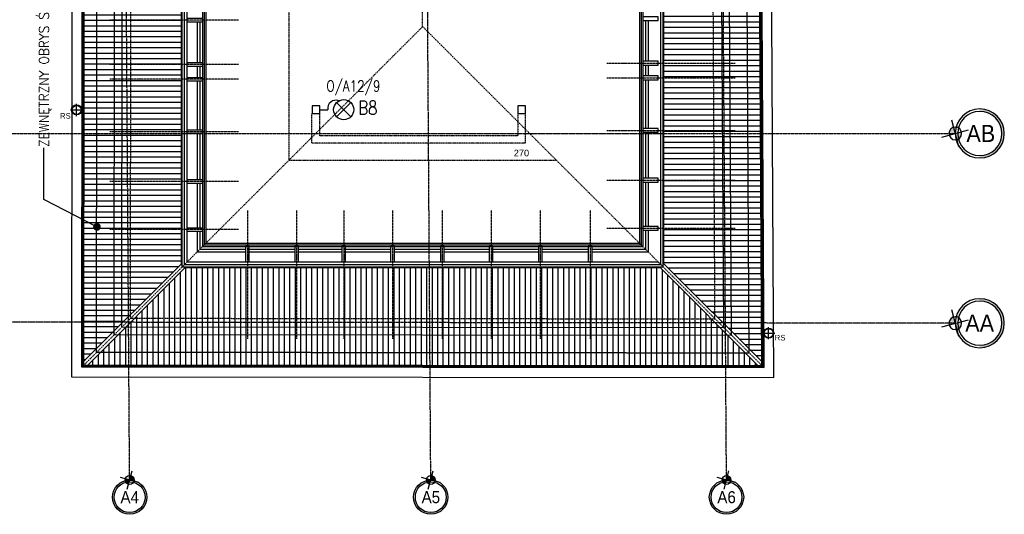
# Model space of a CAD drawing. Header units: inches. Extents: x -281236 to -70395, y 38777 to 102341.
# Tile 203 of 244: x -140060 to -138262, y 66374 to 67279. Entities that reach past the tile are written whole.
import ezdxf
from ezdxf.enums import TextEntityAlignment as Align

# ---------------------------------------------------------------- set-up
doc = ezdxf.new("R2010")
doc.units = ezdxf.units.IN
doc.header["$MEASUREMENT"] = 0
for name, pattern in [('CENTER', [2, 1.25, -0.25, 0.25, -0.25]), ('CONTINUA', [0]), ('DASHDOT', [1, 0.5, -0.25, 0, -0.25]), ('DASHED', [0.75, 0.5, -0.25]), ('DASHED2', [0.375, 0.25, -0.125])]:
    doc.linetypes.add(name, pattern=pattern)
doc.layers.get('0').update_dxf_attribs({"color": 101})
for name, color, linetype in [('CIENKA', 8, 'CONTINUA'), ('E-80', 6, 'Continuous'), ('E-90', 6, 'Continuous'), ('E35', 6, 'Continuous'), ('Fas--widok-cienka', 9, 'Continuous'), ('Ins-ppoz-opis', 240, 'Continuous'), ('Ins-wod', 152, 'Continuous'), ('Ins-wod-opis', 155, 'Continuous'), ('Os-osie glowne', 8, 'CENTER'), ('Os-osie-opis', 8, 'Continuous'), ('Pos-drewno', 22, 'Continuous'), ('Sc-drewno', 22, 'Continuous'), ('Sc-gk', 120, 'Continuous'), ('Sc-gk-hatch', 8, 'Continuous'), ('Sc-izolacja term-obrys', 132, 'Continuous'), ('W-idok', 9, 'Continuous'), ('W-idok nad', 5, 'DASHED2'), ('W-idok pod', 5, 'DASHED')]:
    doc.layers.add(name, color=color, linetype=linetype)
doc.styles.add('dwg_opis duży', font='ARIAL.TTF', dxfattribs={"width": 0.9})
doc.styles.add('dwg_opis podstawowy', font='romans.shx', dxfattribs={"width": 0.9})
doc.styles.add('KA wymiar', font='romans.shx', dxfattribs={"width": 0.6})
doc.styles.add('ROMANS', font='romans', dxfattribs={"width": 0.85})
doc.styles.add('TYTUL2', font='ARIAL.TTF')
doc.linetypes.add('BATTING', pattern='A,0.0001,-0.1,[134,ltypeshp.shx,S=0.1,R=0,X=-0.1,Y=0],-0.2,[134,ltypeshp.shx,S=0.1,R=180,X=0.1,Y=0],-0.1', length=0.4001)
doc.dimstyles.new('KA wymiar', dxfattribs={"dimscale": 50, "dimtxt": 0.23, "dimasz": 0.14, "dimexe": 0, "dimexo": 0, "dimgap": 0.08, "dimtad": 1, "dimdec": 1, "dimrnd": 0.5, "dimzin": 9, "dimdsep": 46, "dimtxsty": 'KA wymiar', "dimblk1": 'UKOS', "dimblk2": 'UKOS', "dimsah": 1, "dimcen": 0.2, "dimse1": 1, "dimse2": 1, "dimclrd": 256, "dimclre": 256, "dimclrt": 2, "dimadec": 0, "dimazin": 0, "dimtfac": 1, "dimtdec": 1, "dimtix": 1, "dimtmove": 2, "dimatfit": 3, "dimldrblk": 'DOT', "dimfxl": 0, "dimtolj": 1, "dimtzin": 9, "dimarcsym": 0})

# ---------------------------------------------------------------- blocks, each defined once
blk = doc.blocks.new('E_WYPUSTL')
at = {"layer": 'E35'}
for p, q in [((0, 0), (0.13, 0)), ((0.271, -0.115), (0.501, 0.115)), ((0.271, 0.115), (0.501, -0.115))]:
    blk.add_line(p, q, dxfattribs=at)
blk.add_circle((0.386, 0), 0.162, dxfattribs=at)
blk.add_arc((0.258, 0.022), 0.13, 67.6831, 189.6652, dxfattribs=at)
blk = doc.blocks.new('UKOS')
at = {"color": 8}
blk.add_line((1, 0), (-1, 0), dxfattribs=at)
at = {"color": 1}
blk.add_line((0, 1), (0, -1), dxfattribs=at)
at = {"color": 1, "const_width": 0.2}
blk.add_lwpolyline([(0.6, 0.6), (-0.6, -0.6)], dxfattribs=at)
blk = doc.blocks.new('rura_spustowa')
at = {"layer": 'Ins-wod', "linetype": 'Continuous'}
for p, q in [((-11.2, 0), (11.2, 0)), ((0, -11.2), (0, 11.2))]:
    blk.add_line(p, q, dxfattribs=at)
at = {"layer": 'Ins-wod', "linetype": 'Continuous', "ltscale": 25}
for radius in [9.25, 8.25]:
    blk.add_circle((0, 0), radius, dxfattribs=at)
blk = doc.blocks.new('KROK')
at = {"layer": 'Pos-drewno'}
blk.add_lwpolyline([(-28, -3.5), (0, -3.5), (0, 3.5), (-28, 3.5)], close=True, dxfattribs=at)
blk = doc.blocks.new('_opis_osi_liczbowy')
blk.add_hatch(color=256).paths.add_polyline_path([(32, 32), (32, 28.8, -1), (32, -28.8), (32, -32, 1)])
at = {"layer": 'Defpoints'}
h = blk.add_hatch(color=256, dxfattribs=at)
h.paths.add_polyline_path([(-2.2, -8, 0.414214), (8, -2.2), (0, 0)])
h.paths.add_polyline_path([(-8, 2.2), (0, 0), (2.2, 8, 0.414214)])
for radius in [32, 28.8]:
    blk.add_circle((32, 0), radius)
for p, q in [((17.3, -4.6), (-17.3, 4.6)), ((4.6, 17.3), (-4.6, -17.3))]:
    blk.add_line(p, q, dxfattribs=at)
blk.add_circle((0, 0), 8.32, dxfattribs=at)
at = {"style": 'dwg_opis duży', "width": 0.9}
blk.add_attdef('AXNAMEH', text='', height=22.4, rotation=90, dxfattribs=at).set_placement((32, 0), align=Align.MIDDLE_CENTER)
blk = doc.blocks.new('_opis_osi')
blk.add_hatch(color=256).paths.add_polyline_path([(32, -32), (28.8, -32, -1), (-28.8, -32), (-32, -32, 1)])
at = {"layer": 'Defpoints'}
h = blk.add_hatch(color=256, dxfattribs=at)
h.paths.add_polyline_path([(-2.2, -8, 0.414214), (8, -2.2), (0, 0)])
h.paths.add_polyline_path([(-8, 2.2), (0, 0), (2.2, 8, 0.414214)])
for radius in [32, 28.8]:
    blk.add_circle((0, -32), radius)
for p, q in [((4.6, 17.3), (-4.6, -17.3)), ((17.3, -4.6), (-17.3, 4.6))]:
    blk.add_line(p, q, dxfattribs=at)
blk.add_circle((0, 0), 8.32, dxfattribs=at)
at = {"style": 'dwg_opis duży', "width": 0.9}
blk.add_attdef('AXNAMEV', text='', height=22.4, rotation=90, dxfattribs=at).set_placement((0, -32), align=Align.MIDDLE_CENTER)

msp = doc.modelspace()

# ---------------------------------------------------------------- hatches: boundary and pattern name
at = {"layer": 'W-idok', "ltscale": 4}
h = msp.add_hatch(dxfattribs=at)
h.set_pattern_fill('LINE', color=256, scale=80, style=0)
h.set_pattern_definition([(0, (8294.63, 984.719), (0, 10), [])])
h.paths.add_polyline_path([(-138724.21, 70218.64), (-138883.34, 70057.31), (-138883.34, 66832.43), (-138704.54, 66653.63)])
h = msp.add_hatch(dxfattribs=at)
h.set_pattern_fill('LINE', color=256, scale=80, style=0)
h.set_pattern_definition([(0, (-1839.632, 527.59), (0, 10), [])])
h.paths.add_polyline_path([(-139764.34, 68737.96), (-139940.88, 68737.96), (-139943.07, 66653.7), (-139764.34, 66832.43)])
h = msp.add_hatch(dxfattribs=at)
h.set_pattern_fill('LINE', color=256, scale=80, angle=90, style=0)
h.set_pattern_definition([(90, (-1696.13, 18.03), (-10, 6e-16), [])])
h.paths.add_polyline_path([(-138890.41, 66825.36), (-139757.27, 66825.36), (-139934.71, 66647.92), (-138711.69, 66646.63)])

# ---------------------------------------------------------------- linework, layer by layer
at = {"layer": 'CIENKA'}
for q in [(-139753.84, 68737.96), (-138894.04, 66835.86)]:
    msp.add_line((-139753.84, 66835.86), q, dxfattribs=at)
at = {"layer": 'Os-osie glowne'}
for p, q in [((-139858.99, 66437.11), (-139886.2, 70509.53)), ((-139308.98, 66437.11), (-139336.18, 70509.53)), ((-138768.97, 66437.11), (-138796.17, 70509.53)), ((-138351.24, 66723.75), (-143539.75, 66729.23))]:
    msp.add_line(p, q, dxfattribs=at)
msp.add_lwpolyline([(-143539.75, 67070.53), (-138351.24, 67070.53)], dxfattribs=at)
at = {"layer": 'Sc-drewno'}
for p, q in [((-138759.81, 66701.68), (-138778.94, 70170.53)), ((-138773.89, 66715.7), (-138792.87, 70156.53)), ((-139885.56, 69047.96), (-139888.02, 66702.87)), ((-139871.54, 69061.98), (-139874.01, 66716.86)), ((-139874.01, 66716.86), (-138773.89, 66715.7)), ((-139888.02, 66702.87), (-138759.81, 66701.68))]:
    msp.add_line(p, q, dxfattribs=at)
for points in [[(-139511.77, 67121.03), (-139525.77, 67121.03), (-139525.77, 67107.03), (-139511.77, 67107.03), (-139511.77, 67121.03)], [(-139135.77, 67121.03), (-139149.77, 67121.03), (-139149.77, 67107.03), (-139135.77, 67107.03), (-139135.77, 67121.03)]]:
    msp.add_lwpolyline(points, dxfattribs=at)
at = {"layer": 'Sc-gk'}
for p, q in [((-138928.04, 70019.66), (-138928.04, 66870.06)), ((-138925.04, 70022.66), (-138925.04, 66867.06)), ((-139722.65, 68737.96), (-139722.65, 66867.06)), ((-139719.65, 68737.96), (-139719.65, 66870.06)), ((-139722.65, 66867.06), (-138925.04, 66867.06)), ((-139719.65, 66870.06), (-138928.04, 66870.06))]:
    msp.add_line(p, q, dxfattribs=at)
at = {"layer": 'Sc-gk-hatch', "linetype": 'BATTING', "ltscale": 0.25}
for p, q in [((-139730.65, 67274.1), (-139730.65, 67200.1)), ((-138917.04, 67276.82), (-138917.04, 67202.7)), ((-138917.04, 67195.7), (-138917.04, 67175.7)), ((-139730.65, 67193.1), (-139730.65, 67173.1)), ((-139730.65, 67166.1), (-139730.65, 67077.31)), ((-138917.04, 67168.7), (-138917.04, 67079.7)), ((-139730.65, 67070.31), (-139730.65, 66986.31)), ((-138917.04, 67072.7), (-138917.04, 66988.7)), ((-138917.04, 66981.7), (-138917.04, 66900.7)), ((-139730.65, 66979.31), (-139730.65, 66898.31)), ((-139730.65, 66891.31), (-139730.65, 66859.06)), ((-138917.04, 66893.7), (-138917.04, 66859.06)), ((-139730.65, 66859.06), (-139647.51, 66859.06)), ((-139640.51, 66859.06), (-139557.51, 66859.06)), ((-139550.51, 66859.06), (-139471.51, 66859.06)), ((-139464.51, 66859.06), (-139382.51, 66859.06)), ((-139375.51, 66859.06), (-139291.51, 66859.06)), ((-139284.51, 66859.06), (-139202.51, 66859.06)), ((-139195.51, 66859.06), (-139112.51, 66859.06)), ((-139105.51, 66859.06), (-139021.51, 66859.06)), ((-139014.51, 66859.06), (-138917.04, 66859.06))]:
    msp.add_line(p, q, dxfattribs=at)
at = {"layer": 'Sc-izolacja term-obrys'}
for p, q in [((-138922.04, 70025.66), (-138922.04, 66864.06)), ((-139725.65, 68737.96), (-139725.65, 66864.06)), ((-139735.65, 67274.1), (-139735.65, 67200.1)), ((-138912.04, 67276.82), (-138912.04, 67202.7)), ((-138912.04, 67195.7), (-138912.04, 67175.7)), ((-139735.65, 67193.1), (-139735.65, 67173.1)), ((-139735.65, 67166.1), (-139735.65, 67077.31)), ((-138912.04, 67168.7), (-138912.04, 67079.7)), ((-139735.65, 67070.31), (-139735.65, 66986.31)), ((-138912.04, 67072.7), (-138912.04, 66988.7)), ((-138912.04, 66981.7), (-138912.04, 66900.7)), ((-139735.65, 66979.31), (-139735.65, 66898.31)), ((-139735.65, 66891.31), (-139735.65, 66854.06)), ((-138912.04, 66893.7), (-138912.04, 66854.06)), ((-139735.65, 66854.06), (-139647.51, 66854.06)), ((-139725.65, 66864.06), (-138922.04, 66864.06)), ((-139640.51, 66854.06), (-139557.51, 66854.06)), ((-139550.51, 66854.06), (-139471.51, 66854.06)), ((-139464.51, 66854.06), (-139382.51, 66854.06)), ((-139375.51, 66854.06), (-139291.51, 66854.06)), ((-139284.51, 66854.06), (-139202.51, 66854.06)), ((-139195.51, 66854.06), (-139112.51, 66854.06)), ((-139105.51, 66854.06), (-139021.51, 66854.06)), ((-139014.51, 66854.06), (-138912.04, 66854.06))]:
    msp.add_line(p, q, dxfattribs=at)
at = {"layer": 'W-idok', "linetype": 'DASHED'}
for p, q in [((-138789.98, 66731.71), (-138808.78, 70140.53)), ((-139566.05, 69372.32), (-139568.52, 67022.02)), ((-139855.52, 69077.99), (-139857.99, 66732.84)), ((-139567.69, 67022.02), (-139079.49, 67021.5)), ((-139857.99, 66732.84), (-138789.98, 66731.71))]:
    msp.add_line(p, q, dxfattribs=at)
at = {"layer": 'W-idok'}
for p, q in [((-138888.84, 66830.86), (-138888.84, 70058.85)), ((-138884.84, 66826.86), (-138884.84, 70062.85)), ((-138883.34, 66832.43), (-138883.34, 70057.31)), ((-138883.34, 66832.43), (-138883.34, 70057.31)), ((-139764.34, 66832.43), (-139764.34, 68737.96)), ((-139762.84, 66826.86), (-139762.84, 68737.96)), ((-139758.84, 66830.86), (-139758.84, 68737.96)), ((-139943.07, 66653.7), (-139764.34, 66832.43)), ((-139934.71, 66647.92), (-139757.27, 66825.36)), ((-139762.84, 66826.86), (-138884.84, 66826.86)), ((-139758.84, 66830.86), (-138888.84, 66830.86)), ((-139757.27, 66825.36), (-138890.41, 66825.36)), ((-138711.69, 66646.63), (-138890.41, 66825.36)), ((-138704.54, 66653.63), (-138883.34, 66832.43)), ((-138704.54, 66653.63), (-138883.34, 66832.43))]:
    msp.add_line(p, q, dxfattribs=at)
at = {"layer": 'W-idok', "linetype": 'DASHDOT'}
for p, q in [((-139660.24, 67277.6), (-139894.83, 67277.6)), ((-139660.24, 67196.6), (-139894.83, 67196.6)), ((-138987.45, 67199.2), (-138752.86, 67199.2)), ((-139660.24, 67169.6), (-139894.83, 67169.6)), ((-138987.45, 67172.2), (-138752.86, 67172.2)), ((-139660.24, 67073.81), (-139894.83, 67073.81)), ((-138987.45, 67076.2), (-138752.86, 67076.2)), ((-139660.24, 66982.81), (-139894.83, 66982.81)), ((-138987.45, 66985.2), (-138752.86, 66985.2)), ((-139644.01, 66929.46), (-139644.01, 66694.88)), ((-139554.01, 66929.46), (-139554.01, 66694.88)), ((-139468.01, 66929.46), (-139468.01, 66694.88)), ((-139379.01, 66929.46), (-139379.01, 66694.88)), ((-139288.01, 66929.46), (-139288.01, 66694.88)), ((-139199.01, 66929.46), (-139199.01, 66694.88)), ((-139109.01, 66929.46), (-139109.01, 66694.88)), ((-139018.01, 66929.46), (-139018.01, 66694.88)), ((-139660.24, 66894.81), (-139894.83, 66894.81)), ((-138987.45, 66897.2), (-138752.86, 66897.2))]:
    msp.add_line(p, q, dxfattribs=at)
at = {"layer": 'W-idok'}
for points in [[(-141885.04, 67299.93), (-141886.65, 68969.03), (-139962.64, 68970.89), (-139965.1, 66625.95), (-138682.38, 66624.6), (-138702.37, 70247.53), (-143194.52, 70247.53), (-143170.34, 66627.79), (-141884.39, 66629.02), (-141884.99, 67246.63)], [(-141903.04, 67299.91), (-141904.67, 68987.01), (-139944.62, 68988.91), (-139947.08, 66643.93), (-138700.48, 66642.62), (-138720.27, 70229.53), (-143176.4, 70229.53), (-143152.46, 66645.8), (-141902.4, 66647.01), (-141902.99, 67246.61)], [(-141905.04, 67299.91), (-141906.67, 68989.01), (-139942.62, 68990.91), (-139945.08, 66645.93), (-138702.49, 66644.62), (-138722.26, 70227.53), (-143174.39, 70227.53), (-143150.47, 66647.81), (-141904.41, 66649.01), (-141904.99, 67246.61)], [(-141907.04, 67299.9), (-141908.68, 68991), (-139940.61, 68992.91), (-139943.08, 66647.93), (-138704.5, 66646.62), (-138724.25, 70225.53), (-143172.37, 70225.53), (-143148.48, 66649.81), (-141906.41, 66651), (-141906.99, 67246.61)], [(-138704.54, 66653.63), (-138724.21, 70218.64)]]:
    msp.add_lwpolyline(points, dxfattribs=at)
at = {"layer": 'W-idok', "linetype": 'DASHED2'}
msp.add_lwpolyline([(-141930.04, 67299.88), (-141931.7, 69013.98), (-139917.59, 69015.93), (-139920.06, 66670.91), (-138727.63, 66669.65), (-138747.12, 70202.53), (-143149.22, 70202.53), (-143125.64, 66672.83), (-141929.43, 66673.98), (-141929.99, 67246.59)], dxfattribs=at)
at = {"layer": 'W-idok nad', "color": 7, "linetype": 'DASHDOT', "ltscale": 2}
for p, q in [((-139323.84, 67265.86), (-139332.35, 69609.23)), ((-139943.77, 66645.93), (-139323.84, 67265.86)), ((-138700.6, 66642.62), (-139323.84, 67265.86))]:
    msp.add_line(p, q, dxfattribs=at)
at = {"layer": 'W-idok pod'}
for p, q in [((-139526.52, 67052.53), (-139526.52, 67106.53)), ((-139512.52, 67106.53), (-139512.52, 67066.53)), ((-139149.77, 67107.03), (-139149.77, 67066.53)), ((-139135.77, 67052.53), (-139135.77, 67107.03)), ((-139135.77, 67052.53), (-139526.52, 67052.53)), ((-139149.77, 67066.53), (-139512.52, 67066.53))]:
    msp.add_line(p, q, dxfattribs=at)

# ---------------------------------------------------------------- block references
at = {"xscale": -1}
for p in [(-139753.65, 67277.6), (-139753.65, 67196.6), (-139753.65, 67169.6), (-139753.65, 67073.81), (-139753.65, 66982.81), (-139753.65, 66894.81)]:
    msp.add_blockref('KROK', p, dxfattribs=at)
for p in [(-138894.04, 67280.32), (-138894.04, 67199.2), (-138894.04, 67172.2), (-138894.04, 67076.2), (-138894.04, 66985.2)]:
    msp.add_blockref('KROK', p)
at = {"rotation": 270}
for p in [(-139644.01, 66836.06), (-139554.01, 66836.06), (-139468.01, 66836.06), (-139379.01, 66836.06), (-139288.01, 66836.06), (-139199.01, 66836.06), (-139109.01, 66836.06), (-139018.01, 66836.06)]:
    msp.add_blockref('KROK', p, dxfattribs=at)
at = {"layer": 'E35', "xscale": 113.4, "yscale": 113.4, "zscale": 113.3999999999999}
msp.add_blockref('E_WYPUSTL', (-139511.77, 67114.03), dxfattribs=at)
at = {"layer": 'Ins-wod'}
for p in [(-139955.8, 67113.67), (-138692, 66705.49)]:
    msp.add_blockref('rura_spustowa', p, dxfattribs=at)
at = {"layer": 'Os-osie-opis'}
ref = msp.add_blockref('_opis_osi', (-138351.24, 67070.53), dxfattribs=dict(at, xscale=-1.399999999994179, yscale=1.399999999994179, zscale=1.4, rotation=90))
ref.add_attrib('AXNAMEV', 'AB', dxfattribs={"layer": '0', "height": 31.36, "style": 'dwg_opis duży', "width": 0.9}).set_placement((-138304.57, 67070.53), align=Align.MIDDLE_CENTER)
ref = msp.add_blockref('_opis_osi', (-138351.24, 66723.75), dxfattribs=dict(at, xscale=-1.399999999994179, yscale=1.399999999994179, zscale=1.4, rotation=90))
ref.add_attrib('AXNAMEV', 'AA', dxfattribs={"layer": '0', "height": 31.36, "style": 'dwg_opis duży', "width": 0.9}).set_placement((-138306.67, 66723.75), align=Align.MIDDLE_CENTER)
ref = msp.add_blockref('_opis_osi_liczbowy', (-139858.99, 66437.11), dxfattribs=dict(at, xscale=0.9799999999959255, yscale=0.9799999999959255, zscale=0.9799999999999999, rotation=270))
ref.add_attrib('AXNAMEH', 'A4', dxfattribs={"layer": '0', "height": 21.952, "style": 'dwg_opis duży', "width": 0.9}).set_placement((-139858.84, 66405.76), align=Align.MIDDLE_CENTER)
ref = msp.add_blockref('_opis_osi_liczbowy', (-139308.98, 66437.11), dxfattribs=dict(at, xscale=0.9799999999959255, yscale=0.9799999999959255, zscale=0.9799999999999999, rotation=270))
ref.add_attrib('AXNAMEH', 'A5', dxfattribs={"layer": '0', "height": 21.952, "style": 'dwg_opis duży', "width": 0.9}).set_placement((-139308.83, 66405.76), align=Align.MIDDLE_CENTER)
ref = msp.add_blockref('_opis_osi_liczbowy', (-138768.97, 66437.11), dxfattribs=dict(at, xscale=0.9799999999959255, yscale=0.9799999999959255, zscale=0.9799999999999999, rotation=270))
ref.add_attrib('AXNAMEH', 'A6', dxfattribs={"layer": '0', "height": 21.952, "style": 'dwg_opis duży', "width": 0.9}).set_placement((-138768.82, 66405.76), align=Align.MIDDLE_CENTER)
at = {"layer": 'Sc-izolacja term-obrys'}
msp.add_blockref('KROK', (-138894.04, 66897.2), dxfattribs=at)

# ---------------------------------------------------------------- texts
at = {"layer": 'E-80', "style": 'ROMANS', "width": 0.8}
msp.add_text('B8', height=25, dxfattribs=at).set_placement((-139423.92, 67117.46), align=Align.MIDDLE)
at = {"layer": 'E-90', "style": 'ROMANS', "width": 0.8}
msp.add_text('O/A12/9', height=20, rotation=0, dxfattribs=at).set_placement((-139450.31, 67155.81), align=Align.MIDDLE)
at = {"layer": 'Fas--widok-cienka', "linetype": 'DASHED2', "ltscale": 5, "style": 'TYTUL2'}
msp.add_text('270', height=12, dxfattribs=at).set_placement((-139143.45, 67034.82), align=Align.MIDDLE)
at = {"layer": 'Ins-ppoz-opis', "style": 'dwg_opis podstawowy', "width": 0.9}
msp.add_text('ZEWNĘTRZNY OBRYS ŚCIANY Z OCIEPLENIEM', height=18, rotation=90, dxfattribs=at).set_placement((-140006.33, 67045.95))
at = {"layer": 'Ins-wod-opis', "style": 'TYTUL2'}
for p in [(-139976.29, 67102.74), (-138671.01, 66697.31)]:
    msp.add_text('RS', height=10.212, dxfattribs=at).set_placement(p, align=Align.MIDDLE)

# ---------------------------------------------------------------- leaders
at = {"layer": 'Ins-ppoz-opis', "ltscale": 0.038}
msp.add_leader([(-139918.62, 66899.78), (-140015.45, 66949.98), (-140015.51, 67044.05)], dimstyle='KA wymiar', override={"dimscale": 100, "dimgap": 0.0001, "dimtad": 0, "dimdec": 2, "dimtdec": 2}, dxfattribs=at)

doc.saveas('drawing.dxf')
